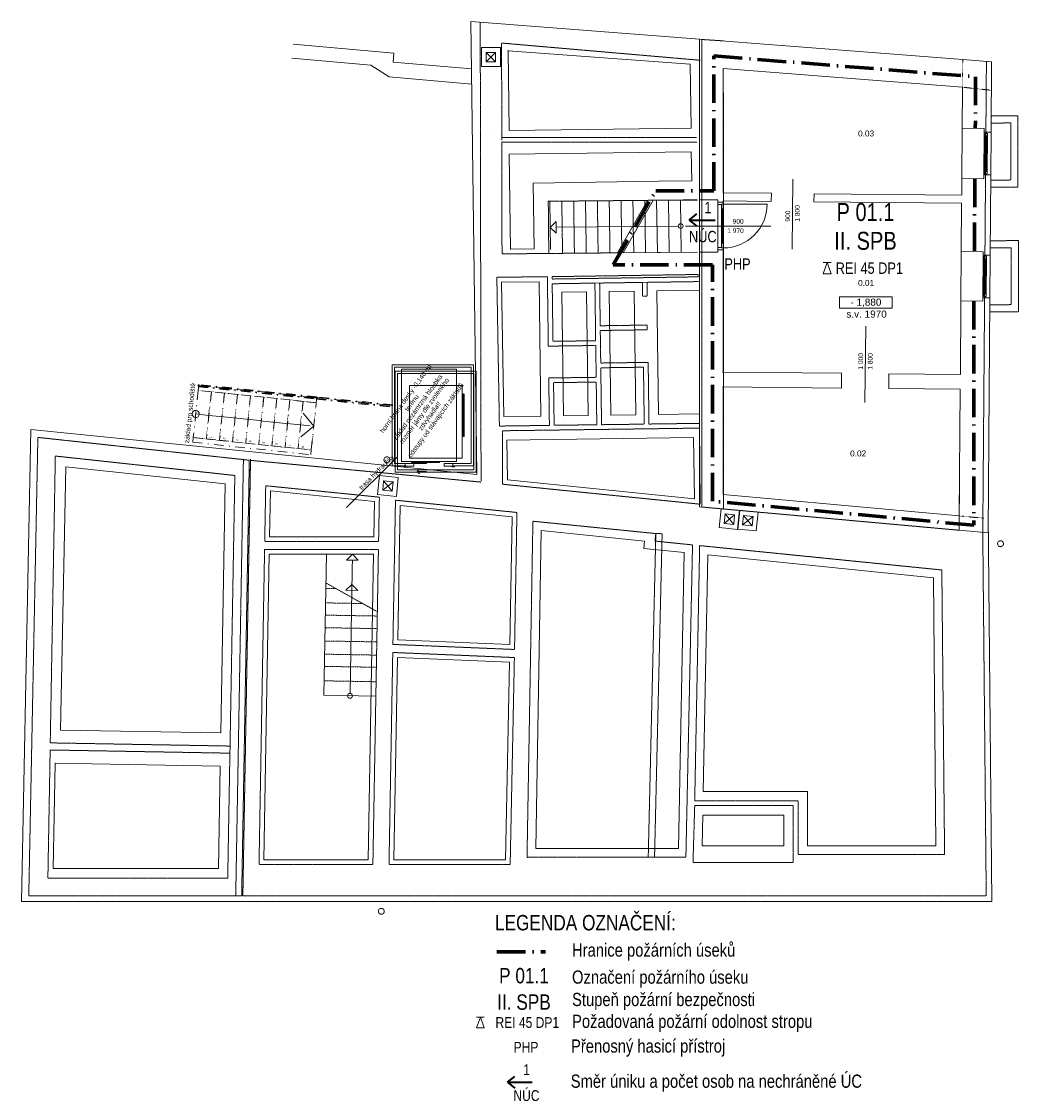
# Model space of a CAD drawing. Header units: millimetres. Extents: x -20657 to 357, y -3923 to 18782.
import ezdxf
from ezdxf.enums import TextEntityAlignment as Align

# ---------------------------------------------------------------- set-up
doc = ezdxf.new("R2010")
doc.units = ezdxf.units.MM
doc.header["$MEASUREMENT"] = 0
doc.set_wipeout_variables(frame=1)
for name, pattern in [('ACAD_ISO10W100', [18.5, 12, -3, 0.5, -3]), ('Wipeout_Contour', [1000, 0, -1000]), ('Čerchovaná', [450, 200, -117.5, 15, -117.5]), ('Čerchovaná M', [4.5, 2.5, -0.85, 0.3, -0.85]), ('Čerchovaná S', [3.5, 1.5, -0.85, 0.3, -0.85]), ('Čárkovaná M', [4.5, 2.5, -2]), ('Čárkovaná S', [2.5, 1.5, -1])]:
    doc.linetypes.add(name, pattern=pattern)
for name, color, linetype, lineweight in [('3._sklep_1_2D prvky - obecné', 252, 'Continuous', 0), ('3._sklep_1_3D prvky fasada stavajici', 252, 'Continuous', 0), ('3._sklep_1_Anotace - SP', 252, 'Continuous', 0), ('3._sklep_1_Interiér - schodiště', 252, 'Continuous', 0), ('3._sklep_1_Konstrukce - nosné', 252, 'Continuous', 0), ('3._sklep_1_Kresby a obrázky', 252, 'Continuous', 0), ('3._sklep_1_Nové_3D prvky fasada stavajici', 252, 'Continuous', 0), ('3._sklep_1_Nové_Interiér - schodiště', 252, 'Continuous', 0), ('3._sklep_1_Nové_Konstrukce - krov', 252, 'Continuous', 0), ('3._sklep_1_Nové_Kresby a obrázky', 252, 'Continuous', 0), ('3._sklep_1_Nové_Výplně - Povrchové', 252, 'Continuous', 0), ('3._sklep_1_Nové_VÝTAH VAR 1', 252, 'Continuous', 0), ('3._sklep_1_Otvory – Dveře', 252, 'Continuous', 0), ('3._sklep_1_Otvory – Okna', 252, 'Continuous', 0), ('3._sklep_1_Otvory – Značky dveří', 252, 'Continuous', 0), ('3._sklep_1_TZB - horkovod', 252, 'Continuous', 0), ('3._sklep_1_Zóny', 252, 'Continuous', 0), ('Pož_text', 1, 'Continuous', 35), ('Pož_úseky', 5, 'ACAD_ISO10W100', 70)]:
    doc.layers.add(name, color=color, linetype=linetype, lineweight=lineweight)
doc.styles.add('GENEROVANÝ_STYL_1', font='arial.ttf')
doc.styles.add('PBŘ popis', font='arial.ttf', dxfattribs={"width": 0.8})

msp = doc.modelspace()

# ---------------------------------------------------------------- linework, layer by layer
at = {"layer": '3._sklep_1_2D prvky - obecné', "linetype": 'Continuous'}
for p, q in [((-12810, 18118), (-14934, 18303)), ((-10401, 18167), (-6562, 17884)), ((-13295, 17863), (-14960, 18008)), ((-12827, 17927), (-12810, 18118)), ((-12907, 17614), (-13295, 17863)), ((-11172, 17783), (-12827, 17927)), ((-6562, 17884), (-6545, 16537)), ((-11168, 17463), (-12907, 17614)), ((-10679, 16481), (-10679, 16481)), ((-10379, 16485), (-6545, 16537)), ((-10379, 15985), (-6539, 16037)), ((-6539, 16037), (-6531, 15425)), ((-6408, 15017), (-7344, 15017)), ((-281, 8396), (-201, 232)), ((-9819, 1345), (-9701, 8049)), ((-7527, 7830), (-9701, 8049)), ((-7543, 7671), (-7527, 7830)), ((-6690, 7585), (-7543, 7671)), ((-6810, 1345), (-6690, 7585)), ((-6367, 7552), (-6367, 7552)), ((-6289, 2552), (-6193, 7535)), ((-1436, 7056), (-6193, 7535)), ((-1382, 1402), (-1436, 7056)), ((-16262, 3507), (-16265, 3357)), ((-6467, 2552), (-6463, 2552)), ((-6289, 2552), (-4089, 2551)), ((-4089, 1402), (-4089, 2551)), ((-6311, 1402), (-6298, 2052)), ((-6298, 2052), (-4589, 2051)), ((-4589, 1402), (-4589, 2051)), ((-6311, 1402), (-4589, 1402)), ((-4089, 1402), (-1382, 1402)), ((-9819, 1345), (-6810, 1345)), ((-201, 232), (-20657, 231))]:
    msp.add_line(p, q, dxfattribs=at)
at = {"layer": '3._sklep_1_2D prvky - obecné', "linetype": 'Continuous', "flags": 128}
for points in [[(-11185, 18782), (-11062, 9232)], [(-6364, 18411), (-11185, 18782)], [(-10401, 18178), (-10379, 16483)], [(-10379, 15985), (-10353, 13974)], [(-7229, 15414), (-9870, 15375)], [(-9870, 15375), (-9852, 13987)], [(-6531, 15425), (-7229, 15414)], [(-9518, 14993), (-9509, 13974)], [(-7460, 15012), (-8097, 13905)], [(-7344, 15017), (-7976, 13906)], [(-9852, 13987), (-10353, 13980)], [(-6409, 13920), (-7976, 13906)], [(-9748, 13293), (-10537, 13285)], [(-10537, 13285), (-10488, 10454)], [(-9748, 13293), (-9710, 10465)], [(-9471, 13253), (-6364, 13299)], [(-9269, 13076), (-8746, 13084)], [(-9269, 13076), (-9233, 10471)], [(-8746, 13084), (-8710, 10478)], [(-8269, 13091), (-7746, 13099)], [(-8269, 13091), (-8233, 10485)], [(-7746, 13099), (-7711, 10492)], [(-7269, 13106), (-6364, 13119)], [(-7269, 13106), (-7233, 10498)], [(-10488, 10454), (-9710, 10465)], [(-9233, 10471), (-8710, 10478)], [(-8233, 10485), (-7711, 10492)], [(-7233, 10498), (-6370, 10510)], [(-20657, 231), (-20460, 10179)], [(-6469, 8718), (-10414, 9117), (-10429, 9955), (-6491, 10009)], [(-6491, 10009), (-6469, 8718)]]:
    msp.add_lwpolyline(points, dxfattribs=at)
at = {"layer": '3._sklep_1_2D prvky - obecné', "linetype": 'Čárkovaná M', "flags": 128}
for points in [[(-10988, 18766), (-10971, 9084)], [(-5864, 17790), (-5861, 8505), (-6314, 8546), (-6314, 18403), (-5863, 18374), (-5863, 18372)], [(-10534, 16339), (-6427, 16339)], [(-6425, 16239), (-10534, 16239)], [(-10638, 13391), (-9573, 13401)], [(-9573, 13401), (-9553, 11938)], [(-10638, 13391), (-10584, 10253), (-9530, 10267)], [(-8471, 13268), (-7571, 13282), (-7567, 12991), (-7467, 12992), (-7471, 13283)], [(-8471, 13268), (-8459, 12368), (-7467, 12382), (-7466, 12282), (-8458, 12268), (-8448, 11582), (-7448, 11596)], [(-6393, 13299), (-7471, 13283)], [(-7431, 10296), (-6367, 10310), (-6364, 13299)], [(-9553, 11938), (-8553, 11952), (-8544, 11281), (-9544, 11267)], [(-7448, 11596), (-7431, 10296)], [(-8431, 10282), (-8447, 11482), (-7547, 11494), (-7531, 10294)], [(-9544, 11267), (-9530, 10267)], [(-8431, 10282), (-7531, 10294)], [(-16017, 350), (-15856, 9533)], [(-5868, 9343), (-5861, 8505), (-894, 8057), (-887, 8863)], [(-7288, 7987), (-9878, 8247), (-10002, 1161)], [(-10002, 1161), (-6653, 1166), (-6513, 7748), (-7304, 7828), (-7288, 7987)]]:
    msp.add_lwpolyline(points, dxfattribs=at)
for points in [[(-9473, 13403), (-9472, 13353), (-6394, 13399), (-6395, 13449)], [(-9471, 13253), (-9455, 12040), (-8555, 12052), (-8571, 13267)], [(-9430, 10269), (-9443, 11168), (-8543, 11181), (-8531, 10281)], [(-10521, 9027), (-10522, 10154), (-6366, 10210), (-6352, 8606)], [(-16161, 9212), (-16262, 3507), (-20052, 3574), (-19945, 9621)], [(-15510, 8995), (-13114, 8754), (-13131, 7820), (-15531, 7819)], [(-12775, 8690), (-12829, 5650), (-10265, 5543), (-10215, 8432)], [(-6363, 7733), (-1258, 7219), (-1200, 1222), (-4289, 1222), (-4289, 2351), (-6467, 2352)], [(-15534, 7649), (-13134, 7650), (-13251, 1011), (-15651, 1010)], [(-12832, 5480), (-10268, 5373), (-10357, 1011), (-12911, 1011)], [(-20054, 3424), (-16265, 3357), (-16311, 725), (-20102, 725)], [(-6467, 2252), (-6503, 1053), (-4389, 1052), (-4389, 2251)]]:
    msp.add_lwpolyline(points, close=True, dxfattribs=at)
at = {"layer": '3._sklep_1_2D prvky - obecné', "linetype": 'Continuous', "flags": 128}
for points in [[(-12782, 9278), (-12782, 11408), (-11071, 11408), (-11071, 9278)], [(-12732, 11358), (-11121, 11358), (-11121, 9328), (-12732, 9328)], [(-19835, 3845), (-16457, 3786), (-16365, 9033), (-19725, 9395)], [(-15412, 8885), (-13216, 8664), (-13229, 7919), (-15429, 7919)], [(-12677, 8580), (-10316, 8342), (-10364, 5647), (-12727, 5746)], [(-15436, 7549), (-13236, 7549), (-13349, 1111), (-15549, 1110)], [(-12734, 5376), (-10370, 5277), (-10455, 1111), (-12809, 1111)], [(-16507, 925), (-19991, 925), (-19947, 3147), (-16469, 3086)]]:
    msp.add_lwpolyline(points, close=True, dxfattribs=at)
at = {"layer": '3._sklep_1_3D prvky fasada stavajici', "linetype": 'Čerchovaná M', "flags": 128}
msp.add_lwpolyline([(42, 7772, -1), (-83, 7773, -1)], format="xyb", close=True, dxfattribs=at)
at = {"layer": '3._sklep_1_Anotace - SP', "linetype": 'Continuous'}
for p, q in [((-2304, 12975), (-3412, 12975)), ((-3412, 12975), (-3412, 12739)), ((-2304, 12739), (-2304, 12975)), ((-3412, 12739), (-2304, 12739))]:
    msp.add_line(p, q, dxfattribs=at)
at = {"layer": '3._sklep_1_Konstrukce - nosné', "linetype": 'Continuous'}
for p, q in [((-10864, 17932), (-10664, 18132)), ((-10864, 18132), (-10664, 17932)), ((-368, 16528), (-828, 16531)), ((-369, 16448), (-368, 16528)), ((-319, 16447), (-369, 16448)), ((-219, 16447), (-319, 16447)), ((-376, 15468), (-836, 15471)), ((-376, 15548), (-376, 15468)), ((-326, 15547), (-376, 15548)), ((-226, 15547), (-326, 15547)), ((-5979, 15021), (-6364, 15021)), ((-5979, 14971), (-5979, 15021)), ((-4851, 15160), (-4853, 14991)), ((-3951, 15152), (-3953, 14982)), ((-5864, 14971), (-5979, 14971)), ((-5979, 13921), (-6364, 13921)), ((-5979, 13971), (-5979, 13921)), ((-5864, 13971), (-5979, 13971)), ((-388, 13928), (-848, 13931)), ((-389, 13858), (-388, 13928)), ((-339, 13858), (-389, 13858)), ((-239, 13857), (-339, 13858)), ((-396, 12958), (-396, 12888)), ((-346, 12958), (-396, 12958)), ((-246, 12957), (-346, 12958)), ((-396, 12888), (-856, 12892)), ((-3372, 11365), (-3375, 11055)), ((-2372, 11355), (-2375, 11045)), ((-13024, 9099), (-12845, 8879)), ((-13044, 8900), (-12825, 9078)), ((-5823, 8401), (-5645, 8181)), ((-5844, 8202), (-5625, 8380)), ((-5458, 8171), (-5238, 8350)), ((-5437, 8370), (-5259, 8151)), ((-14231, 7549), (-14283, 4577)), ((-14283, 4577), (-13188, 4558))]:
    msp.add_line(p, q, dxfattribs=at)
at = {"layer": '3._sklep_1_Konstrukce - nosné', "linetype": 'Čárkovaná S'}
for p, q in [((-14243, 6831), (-14044, 6827)), ((-14241, 6944), (-13157, 6339)), ((-14249, 6526), (-13471, 6512)), ((-14253, 6267), (-13159, 6248)), ((-14258, 6002), (-13163, 5983)), ((-14263, 5722), (-13168, 5703)), ((-14268, 5444), (-13173, 5424)), ((-14272, 5187), (-13178, 5168)), ((-14277, 4882), (-13183, 4863))]:
    msp.add_line(p, q, dxfattribs=at)
at = {"layer": '3._sklep_1_Konstrukce - nosné', "linetype": 'Continuous', "flags": 128}
for points in [[(-6364, 18411), (-6364, 17829)], [(-817, 17979), (-6364, 18411)], [(-208, 17931), (-817, 17979)], [(-6364, 17829), (-6364, 15021)], [(-5864, 15170), (-5864, 17790)], [(-5864, 17790), (-822, 17397)], [(-219, 16447), (-208, 17931)], [(-822, 17397), (-828, 16531)], [(-836, 15471), (-839, 15122)], [(-239, 13857), (-226, 15547)], [(-4851, 15160), (-5864, 15170)], [(-5864, 14971), (-5864, 15000)], [(-5864, 15000), (-4853, 14991)], [(-839, 15122), (-3951, 15152)], [(-3953, 14982), (-840, 14952)], [(-840, 14952), (-848, 13931)], [(-6364, 13921), (-6364, 8551)], [(-5864, 11389), (-5864, 13971)], [(-283, 8001), (-246, 12957)], [(-856, 12892), (-868, 11341)], [(-3372, 11365), (-5881, 11390)], [(-868, 11341), (-2372, 11355)], [(-5884, 11080), (-3375, 11055)], [(-5864, 8807), (-5864, 11079)], [(-2375, 11045), (-870, 11031)], [(-870, 11031), (-891, 8358)], [(-891, 8358), (-5864, 8807)], [(-6364, 8551), (-5864, 8506)], [(-5864, 8506), (-893, 8057)], [(-283, 8001), (-893, 8057)]]:
    msp.add_lwpolyline(points, dxfattribs=at)
for points in [[(-10964, 17832), (-10564, 17832), (-10564, 18232), (-10964, 18232)], [(-10864, 17932), (-10864, 18132), (-10664, 18132), (-10664, 17932)], [(-13154, 8811), (-12756, 8769), (-12715, 9167), (-13113, 9208)], [(-13044, 8900), (-13024, 9099), (-12825, 9078), (-12845, 8879)], [(-5954, 8113), (-5556, 8072), (-5515, 8470), (-5913, 8511)], [(-5844, 8202), (-5823, 8401), (-5625, 8380), (-5645, 8181)], [(-5567, 8082), (-5170, 8041), (-5129, 8439), (-5526, 8480)], [(-5458, 8171), (-5437, 8370), (-5238, 8350), (-5259, 8151)]]:
    msp.add_lwpolyline(points, close=True, dxfattribs=at)
at = {"layer": '3._sklep_1_Konstrukce - nosné', "linetype": 'Čerchovaná M', "flags": 128}
for points in [[(-217, 16640), (193, 16644)], [(193, 16794), (-216, 16790)], [(343, 16795), (193, 16794)], [(193, 16644), (193, 15441)], [(343, 15443), (343, 16795)], [(193, 15441), (-227, 15437)], [(343, 15293), (343, 15443)], [(-228, 15287), (343, 15293)], [(207, 14163), (-236, 14158)], [(357, 14164), (207, 14163)], [(357, 12814), (357, 14164)], [(-238, 14008), (207, 14013)], [(207, 14013), (207, 12813)], [(207, 12813), (-247, 12808)], [(357, 12664), (357, 12814)], [(-248, 12658), (357, 12664)], [(-15980, 9562), (-16142, 352)], [(-15992, 350), (-15830, 9560)], [(-7287, 7987), (-7447, 1165)], [(-7314, 1162), (-7154, 7984)], [(-7287, 7987), (-7154, 7984)], [(-7447, 1165), (-7314, 1162)]]:
    msp.add_lwpolyline(points, dxfattribs=at)
at = {"layer": '3._sklep_1_Kresby a obrázky', "linetype": 'Čerchovaná S'}
for p, q in [((-823, 17260), (-817, 17979)), ((-822, 17397), (-212, 17332)), ((-5864, 14997), (-5864, 15000)), ((-891, 8358), (-376, 8311))]:
    msp.add_line(p, q, dxfattribs=at)
at = {"layer": '3._sklep_1_Kresby a obrázky', "linetype": 'Čárkovaná M'}
for p, q in [((-9253, 13896), (-9269, 14995)), ((-9003, 13899), (-9019, 14997)), ((-8753, 13901), (-8769, 15000)), ((-8503, 13904), (-8519, 15002)), ((-8253, 13906), (-8269, 15005)), ((-8005, 14064), (-8020, 15007)), ((-7762, 14488), (-7770, 15009)), ((-13695, 6772), (-13683, 7426))]:
    msp.add_line(p, q, dxfattribs=at)
at = {"layer": '3._sklep_1_Kresby a obrázky', "linetype": 'Continuous'}
for p, q in [((-7503, 13913), (-7520, 15012)), ((-7253, 13915), (-7270, 15014)), ((-7003, 13918), (-7020, 15017)), ((-6753, 13920), (-6770, 15019)), ((-9514, 14442), (-9390, 14568)), ((-9390, 14568), (-9387, 14318)), ((-9514, 14442), (-9387, 14318)), ((-6813, 14470), (-9389, 14443)), ((-7753, 13911), (-7762, 14488)), ((-8003, 13908), (-8005, 14064)), ((-12732, 9607), (-13805, 8534)), ((-13681, 7551), (-13808, 7429)), ((-13681, 7551), (-13558, 7424)), ((-13558, 7424), (-13808, 7429)), ((-13692, 6915), (-13819, 6792)), ((-13692, 6915), (-13570, 6788)), ((-13570, 6788), (-13819, 6792)), ((-13732, 4618), (-13695, 6790))]:
    msp.add_line(p, q, dxfattribs=at)
at = {"layer": '3._sklep_1_Kresby a obrázky', "linetype": 'Čárkovaná M', "flags": 128}
for points in [[(-10534, 16284), (-10538, 18328), (-6352, 17965)], [(-10529, 13877), (-10534, 16239)], [(-6414, 15022), (-9554, 14992), (-9543, 13892)], [(-10529, 13883), (-8097, 13905)]]:
    msp.add_lwpolyline(points, dxfattribs=at)
at = {"layer": '3._sklep_1_Kresby a obrázky', "linetype": 'Continuous', "flags": 128}
msp.add_lwpolyline([(-8097, 13905), (-6409, 13920)], dxfattribs=at)
at = {"layer": '3._sklep_1_Kresby a obrázky', "linetype": 'Continuous'}
for centre in [(-6762, 14470), (-13734, 4567)]:
    msp.add_circle(centre, 51, dxfattribs=at)
at = {"layer": '3._sklep_1_Nové_3D prvky fasada stavajici', "linetype": 'Čerchovaná M', "flags": 128}
msp.add_lwpolyline([(-12950, 9604, 1), (-12961, 9479, 1)], format="xyb", close=True, dxfattribs=at)
at = {"layer": '3._sklep_1_Nové_Interiér - schodiště', "linetype": 'Čerchovaná'}
for p, q in [((-16922, 11105), (-16933, 11006)), ((-16933, 11006), (-14446, 10745)), ((-14436, 10845), (-16922, 11105)), ((-14446, 10745), (-14436, 10845)), ((-17037, 10011), (-17047, 9912)), ((-14551, 9751), (-17037, 10011)), ((-17047, 9912), (-14561, 9651)), ((-14561, 9651), (-14551, 9751))]:
    msp.add_line(p, q, dxfattribs=at)
at = {"layer": '3._sklep_1_Nové_Interiér - schodiště', "linetype": 'Čerchovaná', "flags": 128}
for points in [[(-16632, 10974), (-16736, 9980), (-16459, 9951), (-16355, 10945)], [(-16355, 10945), (-16459, 9951), (-16183, 9922), (-16079, 10916)], [(-16079, 10916), (-16183, 9922), (-15907, 9893), (-15803, 10887)], [(-15803, 10887), (-15907, 9893), (-15631, 9864), (-15526, 10858)], [(-15526, 10858), (-15631, 9864), (-15354, 9835), (-15250, 10829)], [(-15250, 10829), (-15354, 9835), (-15078, 9806), (-14974, 10800)], [(-14974, 10800), (-15078, 9806), (-14802, 9777), (-14698, 10771)], [(-14698, 10771), (-14802, 9777), (-14551, 9751), (-14446, 10745)]]:
    msp.add_lwpolyline(points, close=True, dxfattribs=at)
at = {"layer": '3._sklep_1_Nové_Konstrukce - krov', "linetype": 'Čerchovaná M', "flags": 128}
msp.add_lwpolyline([(-13074, -39, -1), (-13074, 86, -1)], format="xyb", close=True, dxfattribs=at)
at = {"layer": '3._sklep_1_Nové_Kresby a obrázky', "linetype": 'Continuous'}
for p, q in [((-12482, 11108), (-11371, 11108)), ((-12482, 9578), (-12482, 11108)), ((-11371, 11108), (-11371, 9578)), ((-11371, 9578), (-12482, 9578))]:
    msp.add_line(p, q, dxfattribs=at)
at = {"layer": '3._sklep_1_Nové_VÝTAH VAR 1', "linetype": 'Continuous'}
for p, q in [((-11131, 11545), (-12842, 11545)), ((-12842, 11545), (-12842, 9415)), ((-12792, 11495), (-11181, 11495)), ((-12792, 9465), (-12792, 11495)), ((-11181, 11495), (-11181, 9465)), ((-11131, 9415), (-11131, 11545)), ((-11345, 10930), (-11325, 10930)), ((-11345, 10926), (-11345, 10033)), ((-11345, 10920), (-11325, 10920)), ((-11335, 10930), (-11335, 10923)), ((-11325, 10926), (-11325, 10033)), ((-11345, 10040), (-11325, 10040)), ((-11345, 10030), (-11325, 10030)), ((-11335, 10030), (-11335, 10036)), ((-12842, 9415), (-12569, 9415)), ((-12569, 9465), (-12792, 9465)), ((-12569, 9415), (-12569, 9465)), ((-12319, 9295), (-12269, 9345)), ((-11181, 9465), (-11569, 9465)), ((-11569, 9465), (-11569, 9415)), ((-11569, 9415), (-11131, 9415)), ((-12119, 9295), (-12319, 9295)), ((-12319, 9295), (-12269, 9245))]:
    msp.add_line(p, q, dxfattribs=at)
at = {"layer": '3._sklep_1_Nové_VÝTAH VAR 1', "linetype": 'Continuous', "flags": 128}
for points in [[(-12649, 9505), (-11489, 9505), (-11489, 11455), (-12649, 11455)], [(-12569, 9405), (-12569, 9415), (-12609, 9415), (-12609, 9395), (-12549, 9395), (-12549, 9405)], [(-12569, 9465), (-12569, 9405), (-12389, 9405), (-12389, 9465)], [(-12439, 9465), (-12119, 9465), (-12119, 9485), (-12439, 9485)], [(-12169, 9485), (-11849, 9485), (-11849, 9505), (-12169, 9505)], [(-11569, 9465), (-11749, 9465), (-11749, 9405), (-11569, 9405)], [(-11569, 9405), (-11569, 9415), (-11529, 9415), (-11529, 9395), (-11589, 9395), (-11589, 9405)]]:
    msp.add_lwpolyline(points, close=True, dxfattribs=at)
at = {"layer": '3._sklep_1_Otvory – Dveře', "linetype": 'Continuous'}
for p, q in [((-6364, 13921), (-6364, 15021)), ((-5979, 15021), (-6364, 15021)), ((-5979, 14971), (-5979, 15021)), ((-4851, 15160), (-4853, 14991)), ((-3951, 15152), (-3953, 14982)), ((-5979, 14971), (-5864, 14971)), ((-5979, 14921), (-5979, 14971)), ((-5864, 14971), (-5979, 14971)), ((-5864, 14971), (-5979, 14971)), ((-5979, 14921), (-5979, 14021)), ((-5904, 14921), (-5979, 14921)), ((-5864, 14933), (-5904, 14933)), ((-5904, 14933), (-5904, 14921)), ((-5904, 14933), (-5904, 14833)), ((-5864, 14933), (-5904, 14933)), ((-5904, 14021), (-5904, 14921)), ((-5904, 14833), (-5864, 14833)), ((-5884, 14109), (-5884, 14833)), ((-5864, 13971), (-5864, 14971)), ((-5864, 14971), (-5864, 14933)), ((-5864, 14933), (-4940, 14933)), ((-5864, 14833), (-5864, 14933)), ((-5864, 14109), (-5904, 14109)), ((-5904, 14109), (-5904, 14009)), ((-5864, 14009), (-5864, 14109)), ((-5979, 13921), (-6364, 13921)), ((-5979, 14021), (-5904, 14021)), ((-5979, 13971), (-5979, 14021)), ((-5864, 13971), (-5979, 13971)), ((-5864, 13971), (-5979, 13971)), ((-5864, 13971), (-5979, 13971)), ((-5979, 13971), (-5979, 13921)), ((-5904, 14021), (-5904, 14009)), ((-5904, 14009), (-5864, 14009)), ((-5904, 14009), (-5864, 14009)), ((-5864, 14009), (-5864, 13971)), ((-3372, 11365), (-3375, 11055)), ((-2372, 11355), (-2375, 11045))]:
    msp.add_line(p, q, dxfattribs=at)
at = {"layer": '3._sklep_1_Otvory – Dveře', "linetype": 'Continuous', "flags": 128}
for points in [[(-5884, 14109), (-5884, 14833), (-5904, 14833), (-5904, 14109)], [(-5864, 14109), (-5864, 14833), (-5884, 14833), (-5884, 14109)]]:
    msp.add_lwpolyline(points, close=True, dxfattribs=at)
at = {"layer": '3._sklep_1_Otvory – Dveře', "linetype": 'Continuous'}
msp.add_arc((-5864, 14933), 924, 270, 0, dxfattribs=at)
at = {"layer": '3._sklep_1_Otvory – Okna', "linetype": 'Continuous'}
for p, q in [((-828, 16531), (-836, 15471)), ((-368, 16528), (-828, 16531)), ((-375, 15598), (-369, 16398)), ((-369, 16448), (-368, 16528)), ((-369, 16398), (-369, 16448)), ((-319, 16447), (-369, 16448)), ((-319, 16447), (-369, 16448)), ((-344, 16398), (-369, 16398)), ((-350, 15623), (-344, 16373)), ((-319, 16422), (-344, 16423)), ((-344, 16423), (-344, 16398)), ((-344, 16373), (-344, 16423)), ((-344, 16423), (-294, 16422)), ((-294, 16372), (-344, 16373)), ((-319, 16372), (-325, 15622)), ((-319, 16447), (-319, 16422)), ((-219, 16447), (-319, 16447)), ((-294, 16372), (-300, 15622)), ((-294, 16372), (-300, 15622)), ((-294, 16422), (-294, 16372)), ((-219, 16447), (-226, 15547)), ((-376, 15468), (-836, 15471)), ((-376, 15548), (-375, 15598)), ((-326, 15547), (-376, 15548)), ((-326, 15547), (-376, 15548)), ((-376, 15548), (-376, 15468)), ((-375, 15598), (-350, 15598)), ((-351, 15573), (-350, 15623)), ((-350, 15598), (-351, 15573)), ((-351, 15573), (-326, 15572)), ((-301, 15572), (-351, 15573)), ((-350, 15623), (-300, 15622)), ((-326, 15572), (-326, 15547)), ((-226, 15547), (-326, 15547)), ((-300, 15622), (-301, 15572)), ((-848, 13931), (-856, 12892)), ((-388, 13928), (-848, 13931)), ((-389, 13858), (-388, 13928)), ((-389, 13808), (-389, 13858)), ((-339, 13858), (-389, 13858)), ((-339, 13858), (-389, 13858)), ((-339, 13858), (-339, 13833)), ((-239, 13857), (-339, 13858)), ((-239, 13857), (-246, 12957)), ((-395, 13008), (-389, 13808)), ((-364, 13808), (-389, 13808)), ((-370, 13033), (-364, 13783)), ((-339, 13833), (-364, 13833)), ((-364, 13833), (-364, 13808)), ((-364, 13783), (-364, 13833)), ((-364, 13833), (-314, 13832)), ((-314, 13782), (-364, 13783)), ((-339, 13783), (-345, 13033)), ((-314, 13782), (-320, 13032)), ((-314, 13782), (-320, 13032)), ((-314, 13832), (-314, 13782)), ((-396, 12958), (-395, 13008)), ((-346, 12958), (-396, 12958)), ((-346, 12958), (-396, 12958)), ((-396, 12958), (-396, 12888)), ((-395, 13008), (-370, 13008)), ((-370, 12983), (-370, 13033)), ((-370, 13033), (-320, 13032)), ((-370, 13008), (-370, 12983)), ((-370, 12983), (-345, 12983)), ((-320, 12982), (-370, 12983)), ((-345, 12983), (-346, 12958)), ((-246, 12957), (-346, 12958)), ((-320, 13032), (-320, 12982)), ((-396, 12888), (-856, 12892))]:
    msp.add_line(p, q, dxfattribs=at)
at = {"layer": '3._sklep_1_Otvory – Značky dveří', "linetype": 'Continuous'}
for p, q in [((-4412, 13986), (-4398, 15456)), ((-4864, 14471), (-6664, 14471)), ((-2862, 12360), (-2878, 10750))]:
    msp.add_line(p, q, dxfattribs=at)
at = {"layer": 'Pož_text', "ltscale": 75}
for p, q in [((-6586, 14596), (-6421, 14727)), ((-6586, 14596), (-6421, 14465)), ((-10414, -3581), (-10258, -3457)), ((-10414, -3581), (-9895, -3581)), ((-10414, -3581), (-10258, -3705))]:
    msp.add_line(p, q, dxfattribs=at)
at = {"layer": 'Pož_text', "ltscale": 50}
msp.add_line((-6586, 14596), (-6036, 14596), dxfattribs=at)
at = {"layer": 'Pož_text', "lineweight": 15, "ltscale": 75}
for p, q in [((-3673, 13702), (-3758, 13460)), ((-3588, 13702), (-3758, 13702)), ((-3673, 13702), (-3588, 13460)), ((-3588, 13460), (-3758, 13460)), ((-10986, -2209), (-11066, -2437)), ((-10906, -2209), (-11066, -2209)), ((-10986, -2209), (-10906, -2437)), ((-10906, -2437), (-11066, -2437))]:
    msp.add_line(p, q, dxfattribs=at)
at = {"layer": 'Pož_úseky', "ltscale": 50}
for p, q in [((-6063, 15215), (-6063, 18057)), ((-6063, 18057), (-545, 17616)), ((-545, 17616), (-553, 16529)), ((-561, 15469), (-573, 13929)), ((-8186, 13655), (-7289, 15215)), ((-7289, 15215), (-6063, 15215)), ((-6093, 13655), (-8186, 13655)), ((-6093, 8669), (-6093, 13655)), ((-581, 12889), (-581, 8161)), ((-581, 8161), (-6093, 8669)), ((-10636, -833), (-9615, -833))]:
    msp.add_line(p, q, dxfattribs=at)

# ---------------------------------------------------------------- texts
at = {"layer": '3._sklep_1_Anotace - SP', "linetype": 'Continuous', "char_height": 150, "attachment_point": 5, "style": 'GENEROVANÝ_STYL_1'}
for s, insert in [('\\A1;- 1,880', (-2858, 12851)), ('\\A1;s.v. 1970', (-2845, 12613))]:
    msp.add_mtext(s, dxfattribs=dict(at, insert=insert))
at = {"layer": '3._sklep_1_Otvory – Značky dveří', "linetype": 'Continuous', "char_height": 100, "attachment_point": 7, "style": 'GENEROVANÝ_STYL_1'}
for s, insert, rotation in [('\\A1;\\pt50;900', (-4455, 14563), 89.45), ('\\A1;\\pt50;1\\~800', (-4255, 14561), 89.45), ('\\A1;\\pt50;1\\~000', (-2919, 11443), 89.44), ('\\A1;\\pt50;1\\~800', (-2719, 11441), 89.44)]:
    msp.add_mtext(s, dxfattribs=dict(at, insert=insert, rotation=rotation))
for s, insert in [('\\A1;\\pt50;900', (-5668, 14520)), ('\\A1;\\pt50;1\\~970', (-5782, 14320))]:
    msp.add_mtext(s, dxfattribs=dict(at, insert=insert))
at = {"layer": '3._sklep_1_TZB - horkovod', "linetype": 'Continuous', "insert": (-11864, 10329), "char_height": 100, "width": 1961.68, "attachment_point": 8, "rotation": 54.015, "line_spacing_factor": 0.932783, "style": 'GENEROVANÝ_STYL_1'}
msp.add_mtext('\\A1;horní hrana desky -0,140 od terénu\\Pzáklad nezámrzná hloubka \\P rozměr jámy dle zvoleného zdvyhadla!!\\Podstupy od stávajících základů', dxfattribs=at)
at = {"layer": '3._sklep_1_TZB - horkovod', "linetype": 'Continuous', "insert": (-13118, 9226), "char_height": 100, "attachment_point": 8, "rotation": 45.1802, "style": 'GENEROVANÝ_STYL_1'}
msp.add_mtext('\\A1;trasa hydrauliky', dxfattribs=at)
at = {"layer": '3._sklep_1_Zóny', "linetype": 'Continuous', "char_height": 125, "attachment_point": 1, "style": 'GENEROVANÝ_STYL_1'}
for s, insert in [('\\A1;\\pt0;0.03', (-3024, 16484)), ('\\A1;\\pt0;0.01', (-3024, 13334)), ('\\A1;\\pt0;0.02', (-3192, 9738))]:
    msp.add_mtext(s, dxfattribs=dict(at, insert=insert))
at = {"layer": 'Pož_text', "ltscale": 75, "style": 'PBŘ popis', "width": 0.8}
for s, height, p in [('1', 241, (-6187, 14859)), ('P 01.1', 378.1, (-2867, 14766)), ('NÚC', 240.6, (-6296, 14277)), ('II. SPB', 378.1, (-2867, 14159)), ('PHP', 240.6, (-5565, 13669)), ('REI 45 DP1', 240.6, (-2786, 13581)), ('P 01.1', 324.8, (-10066, -1333)), ('II. SPB', 324.8, (-10066, -1890)), ('REI 45 DP1', 227.4, (-9996, -2323)), ('PHP', 227.4, (-10024, -2844)), ('1', 227, (-10013, -3315)), ('NÚC', 227.4, (-10013, -3834))]:
    msp.add_text(s, height=height, dxfattribs=at).set_placement(p, align=Align.MIDDLE)
for s, height, p in [('LEGENDA OZNAČENÍ:', 324.84, (-10678, -379)), ('Hranice požárních úseků', 278.44, (-9053, -933)), ('Označení požárního úseku', 278.44, (-9053, -1503)), ('Stupeň požární bezpečnosti', 278.44, (-9053, -1975)), ('Požadovaná požární odolnost stropu', 278.44, (-9053, -2435)), ('Přenosný hasicí přístroj', 278.44, (-9075, -2956)), ('Směr úniku a počet osob na nechráněné ÚC', 278.44, (-9081, -3697))]:
    msp.add_text(s, height=height, dxfattribs=at).set_placement(p)

# ---------------------------------------------------------------- next in the draw order: wipeouts: each hides what was drawn before it
at = {"linetype": 'Wipeout_Contour', "ltscale": 79411.90718}
msp.add_wipeout([(-16656, 10977), (-16933, 11006), (-17037, 10011), (-16761, 9982)], dxfattribs=at).dxf.layer = '3._sklep_1_Nové_Výplně - Povrchové'

# ---------------------------------------------------------------- next in the draw order: linework, layer by layer
at = {"layer": '3._sklep_1_Nové_Interiér - schodiště', "linetype": 'Čerchovaná'}
for p, q in [((-16933, 11006), (-17037, 10011)), ((-16656, 10977), (-16933, 11006)), ((-16761, 9982), (-16656, 10977)), ((-17037, 10011), (-16761, 9982))]:
    msp.add_line(p, q, dxfattribs=at)
at = {"layer": '3._sklep_1_Nové_Interiér - schodiště', "linetype": 'Continuous'}
for start, end in [(85.0261, 265.0261), (265.0261, 85.0261)]:
    msp.add_arc((-16985, 10508), 75, start, end, dxfattribs=at)
at = {"layer": '3._sklep_1_Nové_Kresby a obrázky', "linetype": 'Čerchovaná'}
for p, q in [((-16920, 11130), (-16925, 11080)), ((-16921, 11115), (-16923, 11095)), ((-16921, 11115), (-16923, 11095))]:
    msp.add_line(p, q, dxfattribs=at)
at = {"layer": '3._sklep_1_Nové_Kresby a obrázky', "linetype": 'Čerchovaná', "flags": 128}
msp.add_lwpolyline([(-16933, 11119), (-16936, 11094), (-16911, 11091), (-16909, 11116)], close=True, dxfattribs=at)

# ---------------------------------------------------------------- next in the draw order: texts
at = {"layer": '3._sklep_1_TZB - horkovod', "linetype": 'Continuous', "insert": (-17030, 10519), "char_height": 100, "width": 1213.71, "attachment_point": 8, "rotation": 83.9043, "line_spacing_factor": 0.937106, "style": 'GENEROVANÝ_STYL_1'}
msp.add_mtext('\\A1;základ pro schodiště', dxfattribs=at)

# ---------------------------------------------------------------- next in the draw order: wipeouts: each hides what was drawn before it
at = {"linetype": 'Wipeout_Contour', "ltscale": 78414.361667}
msp.add_wipeout([(-16380, 10948), (-16656, 10977), (-16761, 9982), (-16484, 9953)], dxfattribs=at).dxf.layer = '3._sklep_1_Nové_Výplně - Povrchové'

# ---------------------------------------------------------------- next in the draw order: linework, layer by layer
at = {"layer": '3._sklep_1_Nové_Interiér - schodiště', "linetype": 'Čerchovaná'}
for p, q in [((-16656, 10977), (-16761, 9982)), ((-16380, 10948), (-16656, 10977)), ((-16484, 9953), (-16380, 10948)), ((-16761, 9982), (-16484, 9953))]:
    msp.add_line(p, q, dxfattribs=at)
at = {"layer": '3._sklep_1_Nové_Interiér - schodiště', "linetype": 'Continuous'}
msp.add_line((-16985, 10508), (-16709, 10479), dxfattribs=at)

# ---------------------------------------------------------------- next in the draw order: texts
at = {"layer": '3._sklep_1_Interiér - schodiště', "linetype": 'Continuous', "insert": (-16661, 10041), "char_height": 50, "attachment_point": 4, "rotation": 264.0173, "style": 'GENEROVANÝ_STYL_1'}
msp.add_mtext('\\A1;1', dxfattribs=at)

# ---------------------------------------------------------------- next in the draw order: wipeouts: each hides what was drawn before it
at = {"linetype": 'Wipeout_Contour', "ltscale": 77419.905199}
msp.add_wipeout([(-16104, 10919), (-16380, 10948), (-16484, 9953), (-16208, 9924)], dxfattribs=at).dxf.layer = '3._sklep_1_Nové_Výplně - Povrchové'

# ---------------------------------------------------------------- next in the draw order: linework, layer by layer
at = {"layer": '3._sklep_1_Nové_Interiér - schodiště', "linetype": 'Čerchovaná'}
for p, q in [((-16380, 10948), (-16484, 9953)), ((-16104, 10919), (-16380, 10948)), ((-16208, 9924), (-16104, 10919)), ((-16484, 9953), (-16208, 9924))]:
    msp.add_line(p, q, dxfattribs=at)

# ---------------------------------------------------------------- next in the draw order: texts
at = {"layer": '3._sklep_1_Interiér - schodiště', "linetype": 'Continuous', "insert": (-16385, 10012), "char_height": 50, "attachment_point": 4, "rotation": 264.0173, "style": 'GENEROVANÝ_STYL_1'}
msp.add_mtext('\\A1;2', dxfattribs=at)

# ---------------------------------------------------------------- next in the draw order: wipeouts: each hides what was drawn before it
at = {"linetype": 'Wipeout_Contour', "ltscale": 76428.658176}
msp.add_wipeout([(-15828, 10890), (-16104, 10919), (-16208, 9924), (-15932, 9895)], dxfattribs=at).dxf.layer = '3._sklep_1_Nové_Výplně - Povrchové'

# ---------------------------------------------------------------- next in the draw order: linework, layer by layer
at = {"layer": '3._sklep_1_Nové_Interiér - schodiště', "linetype": 'Čerchovaná'}
for p, q in [((-16104, 10919), (-16208, 9924)), ((-15828, 10890), (-16104, 10919)), ((-15932, 9895), (-15828, 10890)), ((-16208, 9924), (-15932, 9895))]:
    msp.add_line(p, q, dxfattribs=at)

# ---------------------------------------------------------------- next in the draw order: texts
at = {"layer": '3._sklep_1_Interiér - schodiště', "linetype": 'Continuous', "insert": (-16109, 9983), "char_height": 50, "attachment_point": 4, "rotation": 264.0173, "style": 'GENEROVANÝ_STYL_1'}
msp.add_mtext('\\A1;3', dxfattribs=at)

# ---------------------------------------------------------------- next in the draw order: wipeouts: each hides what was drawn before it
at = {"linetype": 'Wipeout_Contour', "ltscale": 75440.746918}
msp.add_wipeout([(-15551, 10861), (-15828, 10890), (-15932, 9895), (-15656, 9866)], dxfattribs=at).dxf.layer = '3._sklep_1_Nové_Výplně - Povrchové'

# ---------------------------------------------------------------- next in the draw order: linework, layer by layer
at = {"layer": '3._sklep_1_2D prvky - obecné', "linetype": 'Čárkovaná M', "flags": 128}
msp.add_lwpolyline([(-16017, 350), (-20505, 350), (-20313, 10014), (-15856, 9533)], dxfattribs=at)
at = {"layer": '3._sklep_1_Nové_Interiér - schodiště', "linetype": 'Čerchovaná'}
for p, q in [((-15828, 10890), (-15932, 9895)), ((-15551, 10861), (-15828, 10890)), ((-15656, 9866), (-15551, 10861)), ((-15932, 9895), (-15656, 9866))]:
    msp.add_line(p, q, dxfattribs=at)

# ---------------------------------------------------------------- next in the draw order: texts
at = {"layer": '3._sklep_1_Interiér - schodiště', "linetype": 'Continuous', "insert": (-15832, 9954), "char_height": 50, "attachment_point": 4, "rotation": 264.0173, "style": 'GENEROVANÝ_STYL_1'}
msp.add_mtext('\\A1;4', dxfattribs=at)

# ---------------------------------------------------------------- next in the draw order: wipeouts: each hides what was drawn before it
at = {"linetype": 'Wipeout_Contour', "ltscale": 74456.304003}
msp.add_wipeout([(-15275, 10832), (-15551, 10861), (-15656, 9866), (-15379, 9837)], dxfattribs=at).dxf.layer = '3._sklep_1_Nové_Výplně - Povrchové'

# ---------------------------------------------------------------- next in the draw order: linework, layer by layer
at = {"layer": '3._sklep_1_Nové_Interiér - schodiště', "linetype": 'Čerchovaná'}
for p, q in [((-15551, 10861), (-15656, 9866)), ((-15275, 10832), (-15551, 10861)), ((-15379, 9837), (-15275, 10832)), ((-15656, 9866), (-15379, 9837))]:
    msp.add_line(p, q, dxfattribs=at)

# ---------------------------------------------------------------- next in the draw order: texts
at = {"layer": '3._sklep_1_Interiér - schodiště', "linetype": 'Continuous', "insert": (-15557, 9925), "char_height": 50, "attachment_point": 4, "rotation": 264.0173, "style": 'GENEROVANÝ_STYL_1'}
msp.add_mtext('\\A1;5', dxfattribs=at)

# ---------------------------------------------------------------- next in the draw order: wipeouts: each hides what was drawn before it
at = {"linetype": 'Wipeout_Contour', "ltscale": 73475.468626}
msp.add_wipeout([(-14999, 10803), (-15275, 10832), (-15379, 9837), (-15103, 9808)], dxfattribs=at).dxf.layer = '3._sklep_1_Nové_Výplně - Povrchové'

# ---------------------------------------------------------------- next in the draw order: linework, layer by layer
at = {"layer": '3._sklep_1_Nové_Interiér - schodiště', "linetype": 'Čerchovaná'}
for p, q in [((-15275, 10832), (-15379, 9837)), ((-14999, 10803), (-15275, 10832)), ((-15103, 9808), (-14999, 10803)), ((-15379, 9837), (-15103, 9808))]:
    msp.add_line(p, q, dxfattribs=at)

# ---------------------------------------------------------------- next in the draw order: texts
at = {"layer": '3._sklep_1_Interiér - schodiště', "linetype": 'Continuous', "insert": (-15280, 9896), "char_height": 50, "attachment_point": 4, "rotation": 264.0173, "style": 'GENEROVANÝ_STYL_1'}
msp.add_mtext('\\A1;6', dxfattribs=at)

# ---------------------------------------------------------------- next in the draw order: wipeouts: each hides what was drawn before it
at = {"linetype": 'Wipeout_Contour', "ltscale": 72498.386989}
msp.add_wipeout([(-14723, 10774), (-14999, 10803), (-15103, 9808), (-14827, 9780)], dxfattribs=at).dxf.layer = '3._sklep_1_Nové_Výplně - Povrchové'

# ---------------------------------------------------------------- next in the draw order: linework, layer by layer
at = {"layer": '3._sklep_1_Nové_Interiér - schodiště', "linetype": 'Čerchovaná'}
for p, q in [((-14999, 10803), (-15103, 9808)), ((-14723, 10774), (-14999, 10803)), ((-14827, 9780), (-14723, 10774)), ((-15103, 9808), (-14827, 9780))]:
    msp.add_line(p, q, dxfattribs=at)

# ---------------------------------------------------------------- next in the draw order: texts
at = {"layer": '3._sklep_1_Interiér - schodiště', "linetype": 'Continuous', "insert": (-15004, 9867), "char_height": 50, "attachment_point": 4, "rotation": 264.0173, "style": 'GENEROVANÝ_STYL_1'}
msp.add_mtext('\\A1;7', dxfattribs=at)

# ---------------------------------------------------------------- next in the draw order: wipeouts: each hides what was drawn before it
at = {"linetype": 'Wipeout_Contour', "ltscale": 71525.212666}
msp.add_wipeout([(-14723, 10774), (-14827, 9780), (-14551, 9751), (-14446, 10745)], dxfattribs=at).dxf.layer = '3._sklep_1_Nové_Výplně - Povrchové'

# ---------------------------------------------------------------- next in the draw order: linework, layer by layer
at = {"layer": '3._sklep_1_2D prvky - obecné', "linetype": 'Continuous'}
msp.add_line((-20460, 10179), (-11062, 9232), dxfattribs=at)
at = {"layer": '3._sklep_1_2D prvky - obecné', "linetype": 'Čárkovaná M', "flags": 128}
msp.add_lwpolyline([(-318, 17940), (-395, 8006), (-322, 352), (-15992, 350), (-15831, 9530), (-10971, 9072)], dxfattribs=at)
at = {"layer": '3._sklep_1_Nové_Interiér - schodiště', "linetype": 'Čerchovaná'}
for p, q in [((-14723, 10774), (-14827, 9780)), ((-14446, 10745), (-14723, 10774)), ((-14551, 9751), (-14446, 10745)), ((-14775, 10277), (-14498, 10248)), ((-14827, 9780), (-14551, 9751))]:
    msp.add_line(p, q, dxfattribs=at)
at = {"layer": '3._sklep_1_Nové_Interiér - schodiště', "linetype": 'Continuous'}
for p, q in [((-16709, 10479), (-14775, 10277)), ((-14721, 10523), (-14498, 10248)), ((-14498, 10248), (-14773, 10025))]:
    msp.add_line(p, q, dxfattribs=at)
at = {"layer": '3._sklep_1_Nové_Kresby a obrázky', "linetype": 'Čerchovaná'}
for p, q in [((-14433, 10869), (-16920, 11130)), ((-16925, 11080), (-14439, 10820)), ((-16923, 11095), (-14437, 10835)), ((-16923, 11095), (-14437, 10835)), ((-14435, 10855), (-16921, 11115)), ((-14435, 10855), (-16921, 11115)), ((-14439, 10820), (-12833, 10650)), ((-14437, 10835), (-12832, 10665)), ((-14437, 10835), (-12832, 10665)), ((-12830, 10685), (-14435, 10855)), ((-12830, 10685), (-14435, 10855)), ((-12828, 10700), (-14433, 10869))]:
    msp.add_line(p, q, dxfattribs=at)
at = {"layer": '3._sklep_1_Nové_Kresby a obrázky', "linetype": 'Čerchovaná', "flags": 128}
for points in [[(-16921, 11115), (-16923, 11095), (-14437, 10835), (-14435, 10855)], [(-14447, 10858), (-14450, 10833), (-14425, 10831), (-14422, 10856)], [(-14435, 10855), (-14437, 10835), (-12832, 10665), (-12830, 10685)]]:
    msp.add_lwpolyline(points, close=True, dxfattribs=at)

# ---------------------------------------------------------------- next in the draw order: texts
at = {"layer": '3._sklep_1_Interiér - schodiště', "linetype": 'Continuous', "insert": (-14728, 9838), "char_height": 50, "attachment_point": 4, "rotation": 264.0173, "style": 'GENEROVANÝ_STYL_1'}
msp.add_mtext('\\A1;8', dxfattribs=at)

doc.saveas('drawing.dxf')
